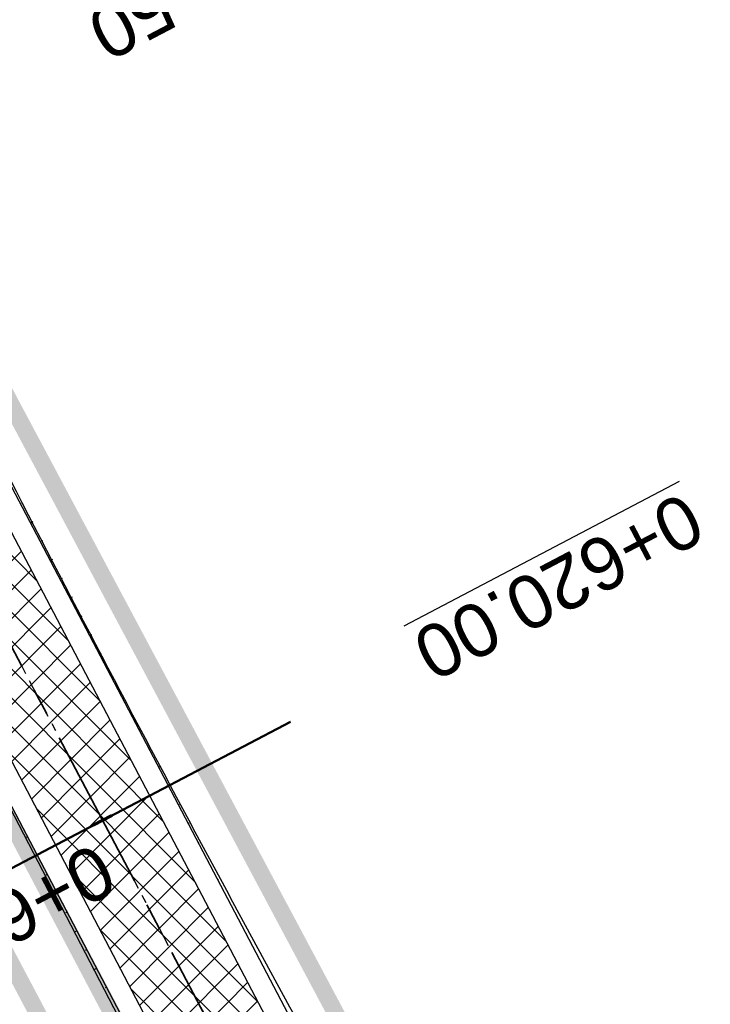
# Model space of a CAD drawing. Header units: metres. Extents: x 7529682 to 7533711, y 5721195 to 5727842.
# Tile 197 of 232: x 7530004 to 7530021, y 5727245 to 5727268. Entities that reach past the tile are written whole.
import ezdxf
from ezdxf import colors
from ezdxf.entities.mleader import LeaderData, LeaderLine
from ezdxf.math import Vec2, Vec3

# ---------------------------------------------------------------- set-up
doc = ezdxf.new("R2010")
doc.units = ezdxf.units.M
for name, pattern in [('817-dzialki-09-05-04$0$HIDDEN', [0.375, 0.25, -0.125]), ('ACAD_ISO05W100', [33, 24, -3, 0, -3, 0, -3]), ('CENTER', [50.800000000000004, 31.75, -6.35, 6.35, -6.35]), ('CENTER2', [28.575000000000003, 19.05, -3.175, 3.175, -3.175]), ('HIDDEN', [9.524999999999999, 6.35, -3.175])]:
    doc.linetypes.add(name, pattern=pattern)
for name, color, linetype in [('C-DROGI-SYTUACJA', 7, 'Continuous'), ('C-DROGI-SYTUACJA-ETYKIETY', 7, 'Continuous'), ('D-pobocza', 60, 'Continuous'), ('D-rowy', 160, 'Continuous'), ('D-skarpa', 2, 'Continuous'), ('D-skarpa-kreskowanie', 2, 'Continuous')]:
    doc.layers.add(name, color=color, linetype=linetype)
for name, color, linetype, lineweight, true_color in [('D-hatch-ciag-pieszo-rowerowy', 7, 'Continuous', 13, 0xff9f80), ('D-LR-etap-III', 7, '817-dzialki-09-05-04$0$HIDDEN', 50, 0x00008f), ('D-przekroje-pop', 7, 'Continuous', 50, 0x000099)]:
    doc.layers.add(name, color=color, linetype=linetype, lineweight=lineweight, true_color=true_color)
for name, color, linetype, lineweight in [('D-obrzeża', 2, 'Continuous', 30), ('D-oś', 10, 'CENTER', 30), ('D-pas-drogowy', 7, 'ACAD_ISO05W100', 50)]:
    doc.layers.add(name, color=color, linetype=linetype, lineweight=lineweight)
doc.layers.add('poprzeczki', color=7, linetype='Continuous', true_color=0x0000c7)
doc.layers.add('Sieci-EN-opisy', color=4, linetype='Continuous', lineweight=30, plot=False)
doc.styles.get("Standard").update_dxf_attribs({"font": 'arial.ttf'})

# ---------------------------------------------------------------- blocks, each defined once
blk = doc.blocks.new('AeccTickLine')
at = {"color": 0, "linetype": 'ByBlock', "lineweight": -2}
blk.add_line((0, 1), (-3.673819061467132e-16, -1), dxfattribs=at)

msp = doc.modelspace()

# ---------------------------------------------------------------- hatches: boundary and pattern name
at = {"layer": 'D-hatch-ciag-pieszo-rowerowy'}
h = msp.add_hatch(dxfattribs=at)
h.set_pattern_fill('ANSI37', color=256, scale=0.15, style=0)
h.set_pattern_definition([(45, (0, 0), (-0.3367596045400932, 0.3367596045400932), []), (135, (0, 0), (-0.3367596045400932, -0.3367596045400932), [])])
h.paths.add_polyline_path([(7530087.678862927, 5727092.355615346), (7530089.82643199, 5727093.64472505), (7530088.918086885, 5727095.394145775), (7530067.691098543, 5727136.189728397), (7530050.056161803, 5727169.469378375), (7530031.715691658, 5727204.15672467), (7530016.02393302, 5727233.701768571), (7529998.202331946, 5727267.633669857), (7529996.200073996, 5727266.069395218), (7530013.813315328, 5727232.534205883), (7530029.506689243, 5727202.986120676), (7530047.847139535, 5727168.298814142), (7530065.47768309, 5727135.027454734), (7530086.699342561, 5727094.242115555)])

# ---------------------------------------------------------------- linework, layer by layer
at = {"layer": 'C-DROGI-SYTUACJA', "color": 10, "linetype": 'CENTER2', "lineweight": 35, "ltscale": 0.2}
msp.add_lwpolyline([(7529994.784814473, 5727271.452278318), (7530014.918624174, 5727233.117987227), (7530030.611190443, 5727203.571422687), (7530048.95165067, 5727168.884096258), (7530066.58439081, 5727135.608591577), (7530088.791572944, 5727092.929201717), (7530119.442360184, 5727037.047053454), (7530133.979593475, 5727010.093640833), (7530160.01702296, 5726961.449550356), (7530183.786607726, 5726917.332915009), (7530204.666096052, 5726877.528243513), (7530227.908566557, 5726832.904262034), (7530259.102442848, 5726774.825526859, 0.06358496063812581), (7530264.988877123, 5726766.578101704), (7530268.469625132, 5726762.818326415, -0.06508397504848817), (7530272.968742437, 5726756.474687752), (7530281.4242284, 5726740.503672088, -0.06508397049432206), (7530284.141528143, 5726733.216691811), (7530284.890711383, 5726729.972348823, 0.06446268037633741), (7530289.361782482, 5726717.936811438), (7530322.483990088, 5726654.998261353), (7530339.922145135, 5726621.886334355)], format="xyb", dxfattribs=at)
at = {"layer": 'D-LR-etap-III', "ltscale": 10, "flags": 128}
msp.add_lwpolyline([(7531750.474471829, 5723895.103125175, 0.4, 0.4, 0), (7531750.505, 5723895.13, 0.4, 0.4, 0), (7531682.71, 5724022.92, 0.4, 0.4, 0), (7531619.177023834, 5724147.203692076, 0.4, 0.4, 0), (7531592.308960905, 5724198.48863389, 0.4, 0.4, 0), (7531553.263875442, 5724272.918564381, 0.4, 0.4, 0), (7531504.019999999, 5724366.79, 0.4, 0.4, 0), (7531482.09, 5724407.62, 0.4, 0.4, 0), (7531412.350402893, 5724541.182759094, 0.4, 0.4, 0), (7531388.463669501, 5724586.929768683, 0.4, 0.4, 0), (7531345.12, 5724669.94, 0.4, 0.4, 0), (7531127.66, 5725081.67, 0.4, 0.4, 0), (7531059.253139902, 5725211.040795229, 0.4, 0.4, 0), (7531008.007244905, 5725307.953830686, 0.4, 0.4, 0), (7530964.181635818, 5725390.835555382, 0.4, 0.4, 0), (7530914.557354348, 5725484.683561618, 0.4, 0.4, 0), (7530865.243241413, 5725577.493975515, 0.4, 0.4, 0), (7530840.085257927, 5725624.058651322, 0.4, 0.4, 0), (7530802.559525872, 5725694.924584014, 0.4, 0.4, 0), (7530755.54, 5725787.51, 0.4, 0.4, 0), (7530708.717810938, 5725876.303221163, 0.4, 0.4, 0), (7530695.12, 5725902.09, 0.4, 0.4, 0), (7530642.91397006, 5726001.07839487, 0.4, 0.4, 0), (7530634.934723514, 5726016.146615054, 0.4, 0.4, 0), (7530610.820000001, 5726061.929999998, 0.4, 0.4, 0), (7530610.820000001, 5726061.929999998, 0.4, 0.4, 0), (7530607.21, 5726063.51, 0.4, 0.4, 0), (7530597.42, 5726080.68, 0.4, 0.4, 0), (7530591.16, 5726088.44, 0.4, 0.4, 0), (7530581.28, 5726107.21, 0.4, 0.4, 0), (7530571.29, 5726130.56, 0.4, 0.4, 0), (7530549.554994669, 5726171.527317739, 0.4, 0.4, 0), (7530531.014309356, 5726206.473807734, 0.4, 0.4, 0), (7530516.461208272, 5726236.016618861, 0.4, 0.4, 0), (7530500.798929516, 5726266.141265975, 0.4, 0.4, 0), (7530491.349999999, 5726283.94, 0.4, 0.4, 0), (7530482.4, 5726303.41, 0.4, 0.4, 0), (7530482.4, 5726303.41, 0.4, 0.4, 0), (7530450.41, 5726357.28, 0.4, 0.4, 0), (7530397.759396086, 5726458.499907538, 0.4, 0.4, 0), (7530334.707815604, 5726583.664702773, 0.4, 0.4, 0), (7530303.939274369, 5726645.167943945, 0.4, 0.4, 0), (7530300.509779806, 5726651.777515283, 0.4, 0.4, 0), (7530289.213532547, 5726671.966724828, 0.4, 0.4, 0), (7530281.54, 5726685.57, 0.4, 0.4, 0), (7530261.37085633, 5726724.163374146, 0.4, 0.4, 0), (7530254.03, 5726738.21, 0.4, 0.4, 0), (7530197.219999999, 5726845.06, 0.4, 0.4, 0), (7530194.71, 5726849.15, 0.4, 0.4, 0), (7530195.92, 5726850.75, 0.4, 0.4, 0), (7530170.546669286, 5726892.961489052, 0.4, 0.4, 0), (7530143.174718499, 5726945.065838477, 0.4, 0.4, 0), (7530105.059999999, 5727018.32, 0.4, 0.4, 0), (7530100.059999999, 5727027.16, 0.4, 0.4, 0), (7530062.318670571, 5727099.625398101, 0.4, 0.4, 0), (7530015.378537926, 5727189.420463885, 0.4, 0.4, 0), (7529983.207960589, 5727250.206596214, 0.4, 0.4, 0), (7529953.284293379, 5727306.74720398, 0.4, 0.4, 0), (7529900.67053443, 5727406.15903814, 0.4, 0.4, 0), (7529890.630239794, 5727425.131178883, 0.4, 0.4, 0), (7529875.155383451, 5727454.426350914, 0.4, 0.4, 0), (7529857.560096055, 5727487.787346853, 0.4, 0.4, 0), (7529835.194401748, 5727530.19312405, 0.4, 0.4, 0), (7529811.740544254, 5727574.662079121, 0.4, 0.4, 0), (7529792.101859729, 5727611.922638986, 0.4, 0.4, 0), (7529768.066117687, 5727657.469613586, 0.4, 0.4, 0), (7529755.210566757, 5727682.131373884, 0.4, 0.4, 0), (7529753.309999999, 5727681.13, 0.4, 0.4, 0), (7529739.21, 5727707.77, 0.4, 0.4, 0), (7529735.394745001, 5727711.251990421, 0.4, 0.4, 0), (7529725.42, 5727730.2, 0.4, 0.4, 0), (7529723.55, 5727729.88, 0.4, 0.4, 0), (7529695.566668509, 5727782.932080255, 0.4, 0.4, 0), (7529717.67971874, 5727794.024357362, 0.4, 0.4, 0), (7529736.274870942, 5727758.647400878, 0.4, 0.4, 0), (7529736.274870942, 5727758.647400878, 0.4, 0.4, 0), (7529744.511003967, 5727750.406106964, 0.4, 0.4, 0), (7529744.511003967, 5727750.406106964, 0.4, 0.4, 0), (7529750.282568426, 5727738.549848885, 0.4, 0.4, 0), (7529777.108510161, 5727687.569424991, 0.4, 0.4, 0), (7529796.51537536, 5727651.329932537, 0.4, 0.4, 0), (7529814.937945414, 5727616.793170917, 0.4, 0.4, 0), (7529839.006722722, 5727572.303976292, 0.4, 0.4, 0), (7529860.617626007, 5727532.509108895, 0.4, 0.4, 0), (7529882.348967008, 5727491.504261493, 0.4, 0.4, 0), (7529904.865139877, 5727449.096370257, 0.4, 0.4, 0), (7529920.747384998, 5727418.884773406, 0.4, 0.4, 0), (7529946.676504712, 5727368.547487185, 0.4, 0.4, 0), (7529972.024701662, 5727320.573310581, 0.4, 0.4, 0), (7529987.740014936, 5727290.153392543, 0.4, 0.4, 0), (7529996.497385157, 5727273.661630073, 0.4, 0.4, 0), (7530017.541471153, 5727234.202689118, 0.4, 0.4, 0), (7530033.053657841, 5727204.864166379, 0.4, 0.4, 0), (7530051.622983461, 5727170.222745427, 0.4, 0.4, 0), (7530069.276612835, 5727137.015751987, 0.4, 0.4, 0), (7530089.385386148, 5727097.533639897, 0.4, 0.4, 0), (7530109.712512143, 5727060.746615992, 0.4, 0.4, 0), (7530136.769722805, 5727011.640131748, 0.4, 0.4, 0), (7530162.446686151, 5726962.743777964, 0.4, 0.4, 0), (7530187.674104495, 5726916.992101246, 0.4, 0.4, 0), (7530207.820739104, 5726879.335323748, 0.4, 0.4, 0), (7530230.625609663, 5726834.518686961, 0.4, 0.4, 0), (7530262.288093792, 5726776.61832811, 0.4, 0.4, 0), (7530277.509672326, 5726760.213143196, 0.4, 0.4, 0), (7530286.036865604, 5726744.106684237, 0.4, 0.4, 0), (7530288.097472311, 5726735.884066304, 0.4, 0.4, 0), (7530290.393870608, 5726725.046963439, 0.4, 0.4, 0), (7530296.17664807, 5726713.582980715, 0.4, 0.4, 0), (7530302.726195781, 5726701.18226779, 0.4, 0.4, 0), (7530325.685047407, 5726657.466383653, 0.4, 0.4, 0), (7530343.243978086, 5726623.648592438, 0.4, 0.4, 0), (7530360.229820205, 5726591.746871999, 0.4, 0.4, 0), (7530383.20855044, 5726548.059469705, 0.4, 0.4, 0), (7530406.017875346, 5726503.605514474, 0.4, 0.4, 0), (7530427.464919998, 5726462.620289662, 0.4, 0.4, 0), (7530447.9278544, 5726424.388014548, 0.4, 0.4, 0), (7530471.126878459, 5726379.920667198, 0.4, 0.4, 0), (7530490.501003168, 5726343.033350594, 0.4, 0.4, 0), (7530509.499458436, 5726306.733076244, 0.4, 0.4, 0), (7530529.890269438, 5726267.244072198, 0.4, 0.4, 0), (7530543.852446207, 5726238.990319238, 0.4, 0.4, 0), (7530554.808897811, 5726218.943990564, 0.4, 0.4, 0), (7530559.027108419, 5726212.223286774, 0.4, 0.4, 0), (7530563.060988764, 5726206.409670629, 0.4, 0.4, 0), (7530566.93354971, 5726200.463543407, 0.4, 0.4, 0), (7530569.771022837, 5726194.901501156, 0.4, 0.4, 0), (7530571.47319415, 5726191.282350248, 0.4, 0.4, 0), (7530572.839142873, 5726188.024533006, 0.4, 0.4, 0), (7530575.295071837, 5726182.034664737, 0.4, 0.4, 0), (7530579.736851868, 5726173.306070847, 0.4, 0.4, 0), (7530583.3, 5726167.41, 0.4, 0.4, 0), (7530593.4, 5726163.33, 0.4, 0.4, 0), (7530598.618375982, 5726155.264489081, 0.4, 0.4, 0), (7530608.258304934, 5726140.497132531, 0.4, 0.4, 0), (7530603.269999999, 5726136.83, 0.4, 0.4, 0), (7530606.53, 5726131.84, 0.4, 0.4, 0), (7530604.239057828, 5726124.21679044, 0.4, 0.4, 0), (7530605.847136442, 5726121.630127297, 0.4, 0.4, 0), (7530608.971611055, 5726116.164124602, 0.4, 0.4, 0), (7530618.114293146, 5726097.791111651, 0.4, 0.4, 0), (7530651.213125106, 5726034.959524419, 0.4, 0.4, 0), (7530670.243741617, 5725998.61095082, 0.4, 0.4, 0), (7530698.075474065, 5725945.952624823, 0.4, 0.4, 0), (7530716.505955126, 5725911.3051464, 0.4, 0.4, 0), (7530735.223454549, 5725875.667401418, 0.4, 0.4, 0), (7530752.504235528, 5725842.154920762, 0.4, 0.4, 0), (7530778.310652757, 5725793.501254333, 0.4, 0.4, 0), (7530797.499961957, 5725756.381811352, 0.4, 0.4, 0), (7530812.518974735, 5725728.28874362, 0.4, 0.4, 0), (7530820.039295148, 5725713.160404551, 0.4, 0.4, 0), (7530822.422446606, 5725710.193574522, 0.4, 0.4, 0), (7530833.154893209, 5725688.800634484, 0.4, 0.4, 0), (7530849.629354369, 5725656.158601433, 0.4, 0.4, 0), (7530867.98290276, 5725621.963939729, 0.4, 0.4, 0), (7530872.629809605, 5725612.88760475, 0.4, 0.4, 0), (7530880.354488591, 5725597.594500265, 0.4, 0.4, 0), (7530883.839446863, 5725593.389159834, 0.4, 0.4, 0), (7530891.782113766, 5725587.763349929, 0.4, 0.4, 0), (7530895.038670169, 5725584.280746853, 0.4, 0.4, 0), (7530897.033644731, 5725580.941110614, 0.4, 0.4, 0), (7530900.951646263, 5725579.945856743, 0.4, 0.4, 0), (7530904.80970798, 5725571.977328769, 0.4, 0.4, 0), (7530903.682362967, 5725568.566434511, 0.4, 0.4, 0), (7530908.900614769, 5725558.844845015, 0.4, 0.4, 0), (7530910.252030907, 5725545.671606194, 0.4, 0.4, 0), (7530912.872986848, 5725538.645543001, 0.4, 0.4, 0), (7530945.278171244, 5725478.464284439, 0.4, 0.4, 0), (7530959.692318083, 5725450.24628822, 0.4, 0.4, 0), (7531002.82670893, 5725368.192370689, 0.4, 0.4, 0), (7531044.703532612, 5725290.314293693, 0.4, 0.4, 0), (7531064.098839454, 5725253.212562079, 0.4, 0.4, 0), (7531083.010253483, 5725216.677517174, 0.4, 0.4, 0), (7531113.013137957, 5725158.465613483, 0.4, 0.4, 0), (7531137.364304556, 5725113.07076138, 0.4, 0.4, 0), (7531150.830830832, 5725086.711759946, 0.4, 0.4, 0), (7531159.745663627, 5725076.640848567, 0.4, 0.4, 0), (7531166.309999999, 5725074.58, 0.4, 0.4, 0), (7531172.29, 5725062.58, 0.4, 0.4, 0), (7531170.589828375, 5725055.605912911, 0.4, 0.4, 0), (7531173.732823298, 5725044.080706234, 0.4, 0.4, 0), (7531215.342008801, 5724964.859648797, 0.4, 0.4, 0), (7531238.054496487, 5724921.684649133, 0.4, 0.4, 0), (7531262.389821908, 5724875.282876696, 0.4, 0.4, 0), (7531295.587160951, 5724811.265731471, 0.4, 0.4, 0), (7531348.487908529, 5724712.362812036, 0.4, 0.4, 0), (7531363.740817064, 5724682.68394264, 0.4, 0.4, 0), (7531366.986905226, 5724675.865317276, 0.4, 0.4, 0), (7531382.541261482, 5724646.110625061, 0.4, 0.4, 0), (7531401.299165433, 5724610.874551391, 0.4, 0.4, 0), (7531428.964837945, 5724558.862274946, 0.4, 0.4, 0), (7531449.111202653, 5724520.397801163, 0.4, 0.4, 0), (7531477.292992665, 5724465.831467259, 0.4, 0.4, 0), (7531500.996290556, 5724421.112506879, 0.4, 0.4, 0), (7531512.121834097, 5724400.549045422, 0.4, 0.4, 0), (7531513.78163794, 5724396.757451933, 0.4, 0.4, 0), (7531526.32, 5724379.39, 0.4, 0.4, 0), (7531566.783642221, 5724302.73628205, 0.4, 0.4, 0), (7531578.579156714, 5724282.774819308, 0.4, 0.4, 0), (7531584.232619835, 5724273.111246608, 0.4, 0.4, 0), (7531590.109283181, 5724263.508189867, 0.4, 0.4, 0), (7531593.027899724, 5724258.771479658, 0.4, 0.4, 0), (7531595.711841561, 5724254.226824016, 0.4, 0.4, 0), (7531601.659976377, 5724243.898197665, 0.4, 0.4, 0), (7531606.097733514, 5724235.986407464, 0.4, 0.4, 0), (7531609.382207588, 5724230.799061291, 0.4, 0.4, 0), (7531611.580260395, 5724227.671180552, 0.4, 0.4, 0), (7531612.707802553, 5724225.86410867, 0.4, 0.4, 0), (7531618.665224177, 5724214.480919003, 0.4, 0.4, 0), (7531619.885522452, 5724212.333950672, 0.4, 0.4, 0), (7531620.931818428, 5724210.787064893, 0.4, 0.4, 0), (7531623.518605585, 5724207.111542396, 0.4, 0.4, 0), (7531626.143926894, 5724203.61306897, 0.4, 0.4, 0), (7531632.022984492, 5724196.485954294, 0.4, 0.4, 0), (7531653.949089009, 5724152.617641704, 0.4, 0.4, 0), (7531656.750690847, 5724143.103797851, 0.4, 0.4, 0), (7531659.61440691, 5724133.254504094, 0.4, 0.4, 0), (7531661.627147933, 5724128.646047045, 0.4, 0.4, 0.01093811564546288), (7531674.314987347, 5724101.43546424, 0.4, 0.4, 0), (7531685.137626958, 5724081.408252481, 0.4, 0.4, 0), (7531692.159945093, 5724066.277333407, 0.4, 0.4, 0), (7531699.662164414, 5724051.388120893, 0.4, 0.4, 0), (7531704.480624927, 5724040.808561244, 0.4, 0.4, 0), (7531704.480624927, 5724040.808561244, 0.4, 0.4, 0), (7531704.401251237, 5724037.368913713, 0.4, 0.4, 0), (7531720.383609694, 5724003.441317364, 0.4, 0.4, 0), (7531728.79890528, 5723986.206298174, 0.4, 0.4, 0), (7531733.237926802, 5723977.192631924, 0.4, 0.4, 0), (7531736.750027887, 5723969.505210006, 0.4, 0.4, 0), (7531737.336143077, 5723968.518916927, 0.4, 0.4, 0), (7531738.285051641, 5723967.699360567, 0.4, 0.4, 0), (7531742.180915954, 5723962.346428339, 0.4, 0.4, 0), (7531744.286141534, 5723958.615526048, 0.4, 0.4, 0), (7531755.393260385, 5723944.192617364, 0.4, 0.4, 0), (7531758.69, 5723936.76, 0.4, 0.4, 0), (7531780.08, 5723929.25, 0.4, 0.4, 0), (7531792.611989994, 5723906.337708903, 0.4, 0.4, 0), (7531792.611989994, 5723906.337708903, 0.4, 0.4, 0), (7531756.962094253, 5723883.055323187, 0.4, 0.4, 0), (7531750.46, 5723895.130000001, 0.4, 0.4, 0), (7531750.46, 5723895.130000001, 0, 0, 0)], format="xyseb", dxfattribs=at)
at = {"layer": 'D-obrzeża'}
for points in [[(7530255.070830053, 5726779.690066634), (7530226.803596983, 5726832.319792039), (7530203.558300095, 5726876.949199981), (7530182.682878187, 5726916.746119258), (7530158.915773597, 5726960.858151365), (7530132.878471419, 5727009.502004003), (7530118.344271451, 5727036.449792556), (7530087.649834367, 5727092.411522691), (7530086.699342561, 5727094.242115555), (7530065.47768309, 5727135.027454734), (7530047.847139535, 5727168.298814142), (7530029.506689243, 5727202.986120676), (7530013.813315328, 5727232.534205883), (7529993.681375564, 5727270.864936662)], [(7530097.920401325, 5727078.884914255), (7530089.894115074, 5727093.518343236), (7530067.691098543, 5727136.189728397), (7530050.056161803, 5727169.469378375), (7530031.715691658, 5727204.15672467), (7530016.02393302, 5727233.701768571), (7529998.204604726, 5727267.629342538)]]:
    msp.add_lwpolyline(points, dxfattribs=at)
at = {"layer": 'D-oś', "ltscale": 0.03}
msp.add_lwpolyline([(7529994.784814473, 5727271.452278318), (7530014.918624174, 5727233.117987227), (7530030.611190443, 5727203.571422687), (7530048.95165067, 5727168.884096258), (7530066.58439081, 5727135.608591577), (7530088.791572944, 5727092.929201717), (7530119.442360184, 5727037.047053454), (7530133.979593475, 5727010.093640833), (7530160.01702296, 5726961.449550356), (7530183.786607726, 5726917.332915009), (7530204.666096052, 5726877.528243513), (7530227.908566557, 5726832.904262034), (7530259.102442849, 5726774.825526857, 0.06358496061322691), (7530264.988877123, 5726766.578101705), (7530268.469625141, 5726762.818326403, -0.06508397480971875), (7530272.968742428, 5726756.474687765), (7530281.424228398, 5726740.503672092, -0.06508397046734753), (7530284.141528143, 5726733.216691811), (7530284.890711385, 5726729.972348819, 0.06446268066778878), (7530289.361782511, 5726717.936811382), (7530322.48423269, 5726654.997800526)], format="xyb", dxfattribs=at)
at = {"layer": 'D-pas-drogowy', "ltscale": 0.2, "flags": 128}
msp.add_lwpolyline([(7531633.018560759, 5724182.834272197, 0.4, 0.4, 0), (7531617.558899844, 5724211.608162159, 0.4, 0.4, 0), (7531566.783642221, 5724302.73628205, 0.4, 0.4, 0), (7531538.419082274, 5724356.469679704, 0.4, 0.4, 0), (7531526.32, 5724379.39, 0.4, 0.4, 0), (7531516.102085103, 5724393.607319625, 0.4, 0.4, 0.001485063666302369), (7531513.78037409, 5724396.837773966, 0.4, 0.4, 0), (7531501.87, 5724413.41, 0.4, 0.4, 0), (7531474.926107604, 5724464.507896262, 0.4, 0.4, 0), (7531446.200436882, 5724518.992313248, 0.4, 0.4, 0), (7531424.962185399, 5724559.262257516, 0.4, 0.4, 0), (7531398.444460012, 5724609.565801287, 0.4, 0.4, 0), (7531379.647455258, 5724645.216004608, 0.4, 0.4, 0), (7531365.23, 5724672.56, 0.4, 0.4, 0), (7531341.305752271, 5724717.915356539, 0.4, 0.4, 0), (7531312.899996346, 5724771.788898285, 0.4, 0.4, 0), (7531292.590923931, 5724810.306502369, 0.4, 0.4, 0), (7531259.391619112, 5724873.271351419, 0.4, 0.4, 0), (7531233.740401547, 5724921.922582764, 0.4, 0.4, 0), (7531203.072738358, 5724980.092044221, 0.4, 0.4, 0), (7531173.471398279, 5725036.225177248, 0.4, 0.4, 0), (7531168.269999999, 5725046.09, 0.4, 0.4, 0), (7531172.29, 5725062.58, 0.4, 0.4, 0), (7531166.309999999, 5725074.58, 0.4, 0.4, 0), (7531150.32, 5725079.6, 0.4, 0.4, 0), (7531141.5, 5725096.43, 0.4, 0.4, 0), (7531109.311735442, 5725157.814415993, 0.4, 0.4, 0), (7531086.641300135, 5725201.047918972, 0.4, 0.4, 0), (7531059.198258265, 5725253.383662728, 0.4, 0.4, 0), (7531028.206828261, 5725312.48946212, 0.4, 0.4, 0), (7530999.104694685, 5725367.990143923, 0.4, 0.4, 0), (7530956.247527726, 5725449.724815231, 0.4, 0.4, 0), (7530924.397774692, 5725510.463768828, 0.4, 0.4, 0), (7530897.509999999, 5725561.74, 0.4, 0.4, 0), (7530894.46, 5725566.14, 0.4, 0.4, 0), (7530892.16, 5725570.49, 0.4, 0.4, 0), (7530869.362688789, 5725613.307018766, 0.4, 0.4, 0), (7530861.693971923, 5725627.704613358, 0.4, 0.4, 0), (7530852.74, 5725644.52, 0.4, 0.4, 0), (7530831.509999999, 5725684.2, 0.4, 0.4, 0), (7530811.13, 5725722.52, 0.4, 0.4, 0), (7530792.3476413, 5725757.940652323, 0.4, 0.4, 0), (7530768.03, 5725803.8, 0.4, 0.4, 0), (7530748.768542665, 5725840.178507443, 0.4, 0.4, 0), (7530727.7, 5725879.97, 0.4, 0.4, 0), (7530712.0981582, 5725909.54523909, 0.4, 0.4, 0), (7530693.644105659, 5725944.645156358, 0.4, 0.4, 0), (7530665.702224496, 5725997.538976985, 0.4, 0.4, 0), (7530641.759999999, 5726042.88, 0.4, 0.4, 0), (7530616.5, 5726091.48, 0.4, 0.4, 0), (7530604.628439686, 5726114.319880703, 0.4, 0.4, -0.007762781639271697), (7530602.5, 5726118.43, 0.4, 0.4, 0), (7530603.992037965, 5726123.394821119, 0.4, 0.4, 0), (7530606.53, 5726131.84, 0.4, 0.4, 0), (7530603.269999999, 5726136.83, 0.4, 0.4, 0), (7530593.775620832, 5726151.368713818, 0.4, 0.4, 0), (7530590.202637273, 5726156.84001263, 0.4, 0.4, 0), (7530583.3, 5726167.41, 0.4, 0.4, 0), (7530580.578343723, 5726170.427567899, 0.4, 0.4, 0), (7530575.849999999, 5726175.67, 0.4, 0.4, 0), (7530569.009999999, 5726186.66, 0.4, 0.4, 0), (7530562.555322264, 5726199.189409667, 0.4, 0.4, 0), (7530555.67, 5726211.39, 0.4, 0.4, 0), (7530548.29, 5726224.23, 0.4, 0.4, 0), (7530540.58, 5726237.71, 0.4, 0.4, 0), (7530532.679999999, 5726252.65, 0.4, 0.4, 0), (7530524.059999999, 5726269.35, 0.4, 0.4, 0), (7530502.82, 5726309.91, 0.4, 0.4, 0), (7530488.83, 5726336.63, 0.4, 0.4, 0), (7530466.03, 5726380.16, 0.4, 0.4, 0), (7530438.469999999, 5726432.77, 0.4, 0.4, 0), (7530424.53, 5726459.09, 0.4, 0.4, 0), (7530401.63, 5726502.97, 0.4, 0.4, 0), (7530383.38, 5726538.06, 0.4, 0.4, 0), (7530353.969999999, 5726593.52, 0.4, 0.4, 0), (7530338.469999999, 5726622.74, 0.4, 0.4, 0), (7530322.009999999, 5726653.88, 0.4, 0.4, 0), (7530297.54, 5726700.33, 0.4, 0.4, 0), (7530287.38, 5726719.6, 0.4, 0.4, 0), (7530285.94993921, 5726722.315508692, 0.4, 0.4, 0), (7530280.259999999, 5726733.12, 0.4, 0.4, 0), (7530266.73, 5726758.74, 0.4, 0.4, 0), (7530260.42, 5726770.47, 0.4, 0.4, 0), (7530253.25, 5726783.82, 0.4, 0.4, 0), (7530244.95, 5726799.33, 0.4, 0.4, 0), (7530239.389999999, 5726808.49, 0.4, 0.4, 0), (7530238.29, 5726807.9, 0.4, 0.4, 0), (7530218.11, 5726850.67, 0.4, 0.4, 0), (7530175.906646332, 5726928.168028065, 0.4, 0.4, 0), (7530096.679999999, 5727076.15, 0.4, 0.4, 0), (7530094.679999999, 5727079.89, 0.4, 0.4, 0), (7530064.59693469, 5727135.522637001, 0.4, 0.4, 0), (7530046.730970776, 5727168.8921561, 0.4, 0.4, 0), (7530025.803045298, 5727208.461374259, 0.4, 0.4, 0), (7530012.846501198, 5727232.979315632, 0.4, 0.4, 0), (7529994.15, 5727268.45, 0.4, 0.4, 0), (7529981.670868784, 5727291.93018666, 0.4, 0.4, 0), (7529949.889999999, 5727351.73, 0.4, 0.4, 0), (7529924.75, 5727399.03, 0.4, 0.4, 0), (7529915.515824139, 5727417.099754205, 0.4, 0.4, 0), (7529885.83, 5727475.19, 0.4, 0.4, 0), (7529862.559999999, 5727519.97, 0.4, 0.4, 0), (7529852.984923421, 5727538.191086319, 0.4, 0.4, 0), (7529836.513084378, 5727569.51130111, 0.4, 0.4, 0), (7529815.36890814, 5727609.140983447, 0.4, 0.4, 0), (7529792.795203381, 5727651.247499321, 0.4, 0.4, 0), (7529774.199114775, 5727685.858348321, 0.4, 0.4, 0), (7529746.966026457, 5727736.059440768, 0.4, 0.4, 0), (7529733.92, 5727757.62, 0.4, 0.4, 0), (7529708.607472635, 5727806.388536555, 0.4, 0.4, 0), (7529688.491967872, 5727796.344621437, 0.4, 0.4, 0), (7529723.55, 5727729.88, 0.4, 0.4, 0), (7529725.42, 5727730.2, 0.4, 0.4, 0), (7529735.38, 5727711.28, 0.4, 0.4, 0), (7529739.21, 5727707.77, 0.4, 0.4, 0), (7529753.309999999, 5727681.13, 0.4, 0.4, 0), (7529755.178396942, 5727682.114424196, 0.4, 0.4, 0), (7529792.101859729, 5727611.922638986, 0.4, 0.4, 0), (7529811.740544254, 5727574.662079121, 0.4, 0.4, 0), (7529835.194401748, 5727530.19312405, 0.4, 0.4, 0), (7529857.560096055, 5727487.787346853, 0.4, 0.4, 0), (7529875.155383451, 5727454.426350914, 0.4, 0.4, 0), (7529890.630239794, 5727425.131178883, 0.4, 0.4, 0), (7529900.67053443, 5727406.15903814, 0.4, 0.4, 0), (7529953.284293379, 5727306.74720398, 0.4, 0.4, 0), (7529983.207960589, 5727250.206596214, 0.4, 0.4, 0), (7530015.378537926, 5727189.420463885, 0.4, 0.4, 0), (7530062.318670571, 5727099.625398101, 0.4, 0.4, 0), (7530100.059999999, 5727027.16, 0.4, 0.4, 0), (7530105.059999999, 5727018.32, 0.4, 0.4, 0), (7530143.174718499, 5726945.065838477, 0.4, 0.4, 0), (7530170.546669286, 5726892.961489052, 0.4, 0.4, 0), (7530195.92, 5726850.75, 0.4, 0.4, 0), (7530194.71, 5726849.15, 0.4, 0.4, 0), (7530197.219999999, 5726845.06, 0.4, 0.4, 0), (7530254.03, 5726738.21, 0.4, 0.4, 0), (7530261.37085633, 5726724.163374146, 0.4, 0.4, 0), (7530281.54, 5726685.57, 0.4, 0.4, 0), (7530289.213532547, 5726671.966724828, 0.4, 0.4, 0), (7530300.509779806, 5726651.777515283, 0.4, 0.4, 0), (7530303.939274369, 5726645.167943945, 0.4, 0.4, 0), (7530334.707815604, 5726583.664702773, 0.4, 0.4, 0), (7530397.759396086, 5726458.499907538, 0.4, 0.4, 0), (7530450.41, 5726357.28, 0.4, 0.4, 0), (7530482.4, 5726303.41, 0.4, 0.4, 0), (7530483.687990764, 5726301.003383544, 0.4, 0.4, 0), (7530491.349999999, 5726283.94, 0.4, 0.4, 0), (7530512.67, 5726243.78, 0.4, 0.4, 0), (7530529.429999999, 5726209.46, 0.4, 0.4, 0), (7530571.29, 5726130.56, 0.4, 0.4, 0), (7530581.28, 5726107.21, 0.4, 0.4, 0), (7530591.16, 5726088.44, 0.4, 0.4, 0), (7530597.42, 5726080.68, 0.4, 0.4, 0), (7530607.21, 5726063.51, 0.4, 0.4, 0), (7530610.820000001, 5726061.929999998, 0.4, 0.4, 0), (7530634.934723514, 5726016.146615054, 0.4, 0.4, 0), (7530642.91397006, 5726001.07839487, 0.4, 0.4, 0), (7530695.12, 5725902.09, 0.4, 0.4, 0), (7530708.717810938, 5725876.303221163, 0.4, 0.4, 0), (7530755.54, 5725787.51, 0.4, 0.4, 0), (7530802.559525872, 5725694.924584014, 0.4, 0.4, 0), (7530840.085257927, 5725624.058651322, 0.4, 0.4, 0), (7530865.243241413, 5725577.493975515, 0.4, 0.4, 0), (7530914.557354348, 5725484.683561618, 0.4, 0.4, 0), (7530964.181635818, 5725390.835555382, 0.4, 0.4, 0), (7531008.007244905, 5725307.953830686, 0.4, 0.4, 0), (7531059.253139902, 5725211.040795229, 0.4, 0.4, 0), (7531127.66, 5725081.67, 0.4, 0.4, 0), (7531345.12, 5724669.94, 0.4, 0.4, 0), (7531388.463669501, 5724586.929768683, 0.4, 0.4, 0), (7531412.350402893, 5724541.182759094, 0.4, 0.4, 0), (7531482.09, 5724407.62, 0.4, 0.4, 0), (7531504.019999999, 5724366.79, 0.4, 0.4, 0), (7531519.374444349, 5724337.520497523, 0.4, 0.4, 0), (7531563.748815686, 5724252.931583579, 0.4, 0.4, 0), (7531602.175111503, 5724179.681224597, 0.4, 0.4, 0), (7531619.177023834, 5724147.203692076, 0.4, 0.4, 0), (7531625.038493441, 5724135.63500206, 0.4, 0.4, 0), (7531656.796442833, 5724073.31633882, 0.4, 0.4, 0), (7531675.12, 5724037.36, 0.4, 0.4, 0), (7531682.71, 5724022.92, 0.4, 0.4, 0), (7531705.565196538, 5723979.810545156, 0.4, 0.4, 0), (7531736.605941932, 5723921.261514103, 0.4, 0.4, 0), (7531750.46, 5723895.130000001, 0.4, 0.4, 0), (7531740.769999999, 5723886.56, 0.4, 0.4, 0), (7531732.86, 5723885, 0.4, 0.4, 0), (7531722.179999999, 5723887.77, 0.4, 0.4, 0), (7531729.87, 5723862.17, 0.4, 0.4, 0), (7531742.92, 5723861.93, 0.4, 0.4, 0), (7531763.71, 5723859.52, 0.4, 0.4, 0), (7531768.42, 5723854.12, 0.4, 0.4, 0), (7531787.42, 5723817.97, 0.4, 0.4, 0), (7531795.57, 5723809.82, 0.4, 0.4, 0), (7531816.346897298, 5723819.850397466, 0.4, 0.4, 0), (7531816.346897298, 5723819.850397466, 0.4, 0.4, 0), (7531805.059999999, 5723843.23, 0.4, 0.4, 0), (7531803.61, 5723886.23, 0.4, 0.4, 0), (7531803.61, 5723886.23, 0.4, 0.4, 0), (7531780.08, 5723929.25, 0.4, 0.4, 0), (7531758.69, 5723936.76, 0.4, 0.4, 0), (7531749.3590272, 5723946.412126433, 0.4, 0.4, 0), (7531742.71, 5723953.29, 0.4, 0.4, 0), (7531735.177368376, 5723967.877529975, 0.4, 0.4, 0), (7531722.37, 5723992.68, 0.4, 0.4, 0), (7531705.041669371, 5724030.885563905, 0.4, 0.4, 0), (7531699.469999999, 5724043.17, 0.4, 0.4, 0), (7531692.69, 5724058.11, 0.4, 0.4, 0), (7531679.672010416, 5724084.016803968, 0.4, 0.4, 0), (7531674.55, 5724094.21, 0.4, 0.4, 0), (7531666.633166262, 5724114.002855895, 0.4, 0.4, 0), (7531649, 5724153.82, 0.4, 0.4, 0), (7531641.49, 5724149.34, 0.4, 0.4, 0), (7531626.04, 5724179.34, 0.4, 0.4, 0), (7531633.03, 5724182.84, 0, 0, 0)], format="xyseb", dxfattribs=at)
at = {"layer": 'D-pobocza'}
for points in [[(7529998.605358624, 5727267.941621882), (7530016.466056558, 5727233.935281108), (7530032.157492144, 5727204.390845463), (7530050.498179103, 5727169.703089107), (7530068.133781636, 5727136.422183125), (7530090.335136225, 5727093.753992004), (7530120.979684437, 5727037.883218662), (7530135.521164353, 5727010.921932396), (7530161.558772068, 5726962.277508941), (7530185.331829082, 5726918.154429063), (7530206.217010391, 5726878.338904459), (7530218.181818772, 5726855.367276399)], [(7529995.799622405, 5727265.75654029), (7530013.37119179, 5727232.300693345), (7530029.06488876, 5727202.751999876), (7530047.405122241, 5727168.065103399), (7530065.034999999, 5727134.795000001), (7530087.248009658, 5727092.104411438), (7530117.905035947, 5727036.210888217), (7530132.438022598, 5727009.265349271), (7530158.475273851, 5726960.621591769), (7530182.241386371, 5726916.511400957), (7530203.115181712, 5726876.717582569), (7530214.729929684, 5726854.418046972)]]:
    msp.add_lwpolyline(points, dxfattribs=at)
at = {"layer": 'D-przekroje-pop'}
msp.add_lwpolyline([(7530010.862475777, 5727251.593848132), (7530006.435881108, 5727249.268926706), (7529999.353329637, 5727245.549052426)], dxfattribs=at)
at = {"layer": 'D-rowy', "linetype": 'HIDDEN', "ltscale": 0.1, "const_width": 0.4, "flags": 128}
msp.add_lwpolyline([(7530210.965394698, 5726857.16211251), (7530158.808792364, 5726954.519938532), (7530122.464669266, 5727022.753138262), (7530095.922217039, 5727072.858853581), (7530086.314342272, 5727091.113489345), (7530063.160349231, 5727134.708802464), (7530033.596430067, 5727190.758948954), (7530021.340025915, 5727213.675792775), (7530002.618519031, 5727249.035669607), (7529995.395546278, 5727262.502730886), (7529988.788851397, 5727275.205991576), (7529976.334113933, 5727299.005978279), (7529958.125259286, 5727333.487695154), (7529939.362448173, 5727369.129441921), (7529923.146313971, 5727399.734195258), (7529918.218542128, 5727408.984561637), (7529909.126483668, 5727427.527341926), (7529905.375875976, 5727434.673095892), (7529896.191914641, 5727451.151510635), (7529887.55708824, 5727467.230740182), (7529877.124171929, 5727486.656759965), (7529866.165565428, 5727506.778058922), (7529855.760289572, 5727526.176090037), (7529840.706671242, 5727554.897669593), (7529824.517708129, 5727585.588223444), (7529810.515313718, 5727612.292486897), (7529795.682036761, 5727640.076805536), (7529780.37897635, 5727668.689653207), (7529772.315107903, 5727684.077842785), (7529762.635420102, 5727702.446986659), (7529747.00719319, 5727732.117330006), (7529740.675640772, 5727744.953535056)], dxfattribs=at)
at = {"layer": 'D-skarpa', "linetype": 'Continuous'}
msp.add_lwpolyline([(7529996.398175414, 5727272.235367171), (7529998.722415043, 5727267.808414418), (7530000.377745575, 5727264.724422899), (7530003.39942029, 5727258.969491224), (7530003.39942029, 5727258.969491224, 0.009181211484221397), (7530012.808472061, 5727241.320553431), (7530012.808472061, 5727241.320553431), (7530015.231411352, 5727236.945439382), (7530016.762744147, 5727234.086549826), (7530017.534537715, 5727232.517983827), (7530019.734086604, 5727228.024742), (7530022.126827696, 5727223.634107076), (7530026.283291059, 5727216.075847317), (7530026.95366496, 5727214.874801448), (7530029.21994826, 5727210.417003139), (7530032.389435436, 5727204.515871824), (7530033.921676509, 5727201.58705723), (7530036.251622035, 5727197.163097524), (7530038.674386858, 5727192.788214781), (7530041.0941178, 5727188.411727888, 0.005106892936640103)], format="xyb", dxfattribs=at)
msp.add_lwpolyline([(7529995.695277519, 5727265.674000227), (7529997.147849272, 5727263.028027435), (7529997.849108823, 5727261.702057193), (7530000.206862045, 5727257.29270633), (7530002.553334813, 5727252.877430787), (7530004.349387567, 5727249.37198515), (7530007.143815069, 5727243.993063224), (7530008.324293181, 5727238.965387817), (7530010.635858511, 5727234.531778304), (7530012.161964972, 5727231.67014379), (7530013.06027719, 5727230.141645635), (7530016.241609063, 5727226.16984157), (7530018.782278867, 5727221.857773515), (7530021.126895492, 5727217.441579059), (7530022.823008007, 5727214.238045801), (7530023.472960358, 5727213.026153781), (7530025.800033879, 5727208.600641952), (7530028.907786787, 5727202.666722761), (7530030.431782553, 5727199.741822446), (7530035.052693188, 5727190.87329266)], dxfattribs=at)
at = {"layer": 'D-skarpa-kreskowanie', "linetype": 'Continuous'}
for p, q in [((7530004.559454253, 5727256.743976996, 108.0622056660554), (7530004.530882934, 5727256.728970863, 108.0406896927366)), ((7530004.790565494, 5727256.300592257, 108.0612548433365), (7530004.734803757, 5727256.271305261, 108.0192628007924)), ((7530005.021676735, 5727255.857207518, 108.0603040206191), (7530004.994486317, 5727255.842926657, 108.0398279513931)), ((7530005.252787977, 5727255.413822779, 108.0593531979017), (7530005.199788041, 5727255.385986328, 108.0194409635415)), ((7530005.483899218, 5727254.970438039, 108.0584023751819), (7530005.458089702, 5727254.95688245, 108.038966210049)), ((7530005.71497931, 5727254.52703694, 108.0574280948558), (7530005.664772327, 5727254.500667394, 108.0196191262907)), ((7530005.944482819, 5727254.082807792, 108.0552665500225), (7530005.920873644, 5727254.07040786, 108.0374873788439)), ((7530006.173986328, 5727253.638578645, 108.0531050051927), (7530006.129756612, 5727253.61534846, 108.0197972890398)), ((7530006.403489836, 5727253.194349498, 108.0509434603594), (7530006.382869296, 5727253.183519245, 108.0354149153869)), ((7530006.632993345, 5727252.750120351, 108.0487819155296), (7530006.594740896, 5727252.730029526, 108.0199754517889)), ((7530006.862496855, 5727252.305891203, 108.0466203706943), (7530006.844864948, 5727252.29663063, 108.0333424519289)), ((7530007.092000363, 5727251.861662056, 108.0444588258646), (7530007.059725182, 5727251.844710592, 108.0201536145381)), ((7530007.321503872, 5727251.41743291, 108.0422972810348), (7530007.306860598, 5727251.409742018, 108.0312699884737)), ((7530007.551220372, 5727250.973315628, 108.0400551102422), (7530007.524709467, 5727250.959391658, 108.0200907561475)), ((7530007.782221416, 5727250.529873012, 108.0373266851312), (7530007.769711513, 5727250.523302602, 108.0279059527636)), ((7530008.013212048, 5727250.086424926, 108.0345904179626), (7530007.989693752, 5727250.074072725, 108.0168796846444)), ((7530008.243675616, 5727249.642700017, 108.0314572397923), (7530008.232930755, 5727249.637056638, 108.0233656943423)), ((7530008.474139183, 5727249.198975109, 108.0283240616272), (7530008.454678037, 5727249.188753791, 108.0136686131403)), ((7530004.664840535, 5727248.877377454, 107.8884420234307), (7530004.641861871, 5727248.865308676, 107.8711376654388)), ((7530008.704602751, 5727248.755250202, 108.0251908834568), (7530008.695886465, 5727248.750672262, 108.0186269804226)), ((7530004.897332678, 5727248.434717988, 107.886836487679), (7530004.849392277, 5727248.409538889, 107.8507343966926)), ((7530008.935066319, 5727248.311525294, 108.022057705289), (7530008.919662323, 5727248.303434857, 108.0104575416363)), ((7530005.129824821, 5727247.992058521, 107.885230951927), (7530005.104863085, 5727247.9789482, 107.8664332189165)), ((7530009.165529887, 5727247.867800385, 108.0189245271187), (7530009.158842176, 5727247.864287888, 108.0138882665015)), ((7530005.362316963, 5727247.549399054, 107.8836254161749), (7530005.310410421, 5727247.522136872, 107.8445365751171)), ((7530009.395993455, 5727247.424075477, 108.0157913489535), (7530009.384646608, 5727247.418115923, 108.0072464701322)), ((7530005.594809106, 5727247.106739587, 107.8820198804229), (7530005.5678643, 5727247.092587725, 107.861728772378)), ((7530009.626457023, 5727246.980350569, 108.0126581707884), (7530009.621797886, 5727246.977903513, 108.0091495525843)), ((7530005.827301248, 5727246.66408012, 107.8804143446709), (7530005.771428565, 5727246.634734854, 107.8383387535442)), ((7530009.856920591, 5727246.53662566, 108.0095249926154), (7530009.849630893, 5727246.532796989, 108.0040353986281)), ((7530006.05979339, 5727246.221420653, 107.8788088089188), (7530006.030865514, 5727246.206227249, 107.8570243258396)), ((7530010.087384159, 5727246.092900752, 108.0063918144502), (7530010.084753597, 5727246.091519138, 108.0044108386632)), ((7530006.292285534, 5727245.778761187, 107.8772032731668), (7530006.23244671, 5727245.747332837, 107.8321409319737)), ((7530010.318216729, 5727245.64936965, 108.0030304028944), (7530010.314615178, 5727245.647478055, 108.0008243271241)), ((7530006.524777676, 5727245.336101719, 107.8755977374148), (7530006.493866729, 5727245.319866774, 107.8523198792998)), ((7530010.54710732, 5727245.204818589, 107.9992187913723), (7530010.557416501, 5727245.210233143, 107.9936680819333))]:
    msp.add_line(p, q, dxfattribs=at)

# ---------------------------------------------------------------- block references
at = {"layer": 'poprzeczki', "color": 2, "linetype": 'Continuous', "lineweight": 60, "xscale": 0.2499999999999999, "yscale": 0.2499999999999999, "zscale": 0.2499999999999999, "rotation": 297.7092050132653}
msp.add_blockref('AeccTickLine', (7530006.435881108, 5727249.268926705), dxfattribs=at)

# ---------------------------------------------------------------- texts
at = {"layer": 'C-DROGI-SYTUACJA-ETYKIETY', "color": 2}
msp.add_text('0+620', height=1.25, rotation=207.7092050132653, dxfattribs=at).set_placement((7530006.278255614, 5727248.762562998))
at = {"layer": 'D-przekroje-pop', "lineweight": 30}
for s, p in [('%%U0+603.50', (7530012.467025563, 5727271.638682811)), ('%%U0+620.00', (7530020.13925754, 5727257.030937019))]:
    msp.add_text(s, height=1.25, rotation=207.7092050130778, dxfattribs=at).set_placement(p)

# ---------------------------------------------------------------- leaders
at = {"layer": 'Sieci-EN-opisy'}
ml = msp.add_multileader_mtext('Standard', dxfattribs=at)
ml.set_content('PRZYŁĄCZE NR 1', color=256)
ml.set_leader_properties()
ml.build(insert=Vec2(0, 0))
ml.multileader.update_dxf_attribs({"text_right_attachment_type": 6, "dogleg_length": 0.36, "arrow_head_size": 2})
ctx = ml.context
ctx.base_point, ctx.char_height, ctx.arrow_head_size, ctx.landing_gap_size, ctx.plane_origin, ctx.plane_x_axis, ctx.plane_y_axis = Vec3(7530062.555163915, 5727249.957607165), 2, 2, 1, Vec3(7530047.078401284, 5727236.211384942), Vec3(0.7772507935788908, -0.629190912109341), Vec3(0.629190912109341, 0.7772507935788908)
ctx.right_attachment = 6
notes = []
notes.append((ctx, [(0, (1, 1, 0), (7530062.415258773, 5727250.07086153), (0.7772507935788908, -0.629190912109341), 0.18, [(0, [(7530016.672105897, 5727234.888684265)], 0, [])])]))
ctx.mtext.insert, ctx.mtext.text_direction, ctx.mtext.rotation, ctx.mtext.width, ctx.mtext.defined_height, ctx.mtext.flow_direction = Vec3(7530064.156886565, 5727250.346901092), Vec3(0.7772507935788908, -0.629190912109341), 5.60267349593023, 37.70074436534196, 33.70921151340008, 5
for ctx, leaders in notes:
    for number, flags, end, landing, length, lines in leaders:
        leader = LeaderData()
        leader.index, (leader.has_last_leader_line, leader.has_dogleg_vector, leader.attachment_direction) = number, flags
        leader.last_leader_point, leader.dogleg_vector, leader.dogleg_length = Vec3(end), Vec3(landing), length
        for number, points, colour, breaks in lines:
            line = LeaderLine()
            line.index, line.vertices, line.color, line.breaks = number, Vec3.list(points), colors.encode_raw_color(colour), breaks
            leader.lines.append(line)
        ctx.leaders.append(leader)

doc.saveas('drawing.dxf')
